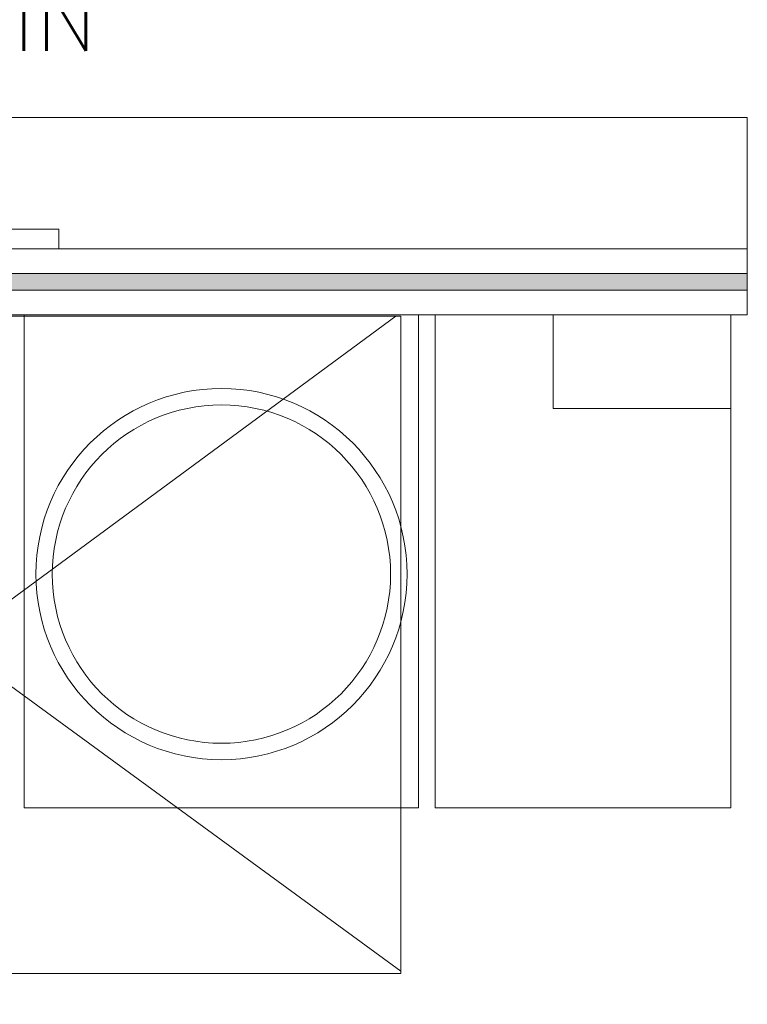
# Model space of a CAD drawing. Header units: millimetres. Extents: x -345 to 61579, y -14684 to 14471.
# Tile 15 of 27: x 8698 to 9805, y 1921 to 3419. Entities that reach past the tile are written whole.
import ezdxf
from ezdxf.enums import TextEntityAlignment as Align

# ---------------------------------------------------------------- set-up
doc = ezdxf.new("R2010")
doc.units = ezdxf.units.MM
doc.header["$MEASUREMENT"] = 0
doc.layers.get('0').update_dxf_attribs({"lineweight": 5})
doc.layers.add('GREY SCALE', color=9, linetype='Continuous', lineweight=5, true_color=0x808080)
doc.layers.add('PLUMBING-DW-TR-LVL-TAG', color=7, linetype='Continuous')
doc.layers.add('TAG', color=7, linetype='Continuous')
doc.styles.add('Oswald Light', font='txt')
doc.styles.add('ROMANS-100', font='romans.shx')
doc.styles.get("Standard").update_dxf_attribs({"font": 'romans.shx'})
doc.dimstyles.new('CLOSSED FILLED-ROMANS-100', dxfattribs={"dimtxt": 100, "dimasz": 100, "dimexe": 50, "dimexo": 50, "dimgap": 50, "dimtad": 1, "dimdec": 0, "dimzin": 0, "dimdsep": 46, "dimtxsty": 'ROMANS-100', "dimcen": 0.09, "dimclrd": 256, "dimclre": 256, "dimclrt": 256, "dimadec": 0, "dimazin": 0, "dimtfac": 1, "dimtdec": 0, "dimtofl": 0, "dimtmove": 0, "dimatfit": 3, "dimfxl": 1, "dimtolj": 1, "dimtzin": 0, "dimarcsym": 0})
doc.dimstyles.new('MDS-50', dxfattribs={"dimtxt": 100, "dimasz": 100, "dimexe": 50, "dimexo": 50, "dimgap": 25, "dimtad": 1, "dimdec": 0, "dimtxsty": 'Oswald Light', "dimcen": 0, "dimdle": 1.5875, "dimazin": 0, "dimtfac": 1, "dimtdec": 0, "dimtix": 1, "dimtmove": 0, "dimatfit": 0, "dimfxl": 1, "dimfrac": 2, "dimtolj": 1, "dimarcsym": 0})

# ---------------------------------------------------------------- blocks, each defined once
blk = doc.blocks.new('PLUM-DW-WD-TAG')
at = {"layer": 'PLUMBING-DW-TR-LVL-TAG'}
blk.add_lwpolyline([(112.5, 112.5), (1687.5, 112.5, -0.414214), (1800, 0, -0.414214), (1687.5, -112.5), (112.5, -112.5, -0.414214), (0, 0), (0, 0, -0.414214)], format="xyb", close=True, dxfattribs=at)
at = {"layer": 'PLUMBING-DW-TR-LVL-TAG', "char_height": 100, "attachment_point": 4}
for s, width, insert in [('{\\Fromans|c0;@}', 115.286, (112.5, 0)), ('{\\Fromans|c0;MM AFFL}', 662.905, (912.5, 0)), ('{\\Fromans|c0;MM %%C WALL DRAIN}', 1987.152, (300, -300))]:
    blk.add_mtext_dynamic_manual_height_columns(s, width=width, gutter_width=3324.7, heights=[0], dxfattribs=dict(at, insert=insert))
at = {"layer": 'PLUMBING-DW-TR-LVL-TAG', "style": 'ROMANS-100'}
for tag, p in [('PLUM-DR-EQP', (0, 300)), ('PLUM-DR-PSIZE', (0, -300))]:
    blk.add_attdef(tag, text='', height=100, dxfattribs=at).set_placement(p, align=Align.MIDDLE_LEFT)
blk.add_attdef('PLUM-PIPE-LVL', text='', height=100, dxfattribs=at).set_placement((512.5, 0), align=Align.MIDDLE_CENTER)
blk = doc.blocks.new('FLOOR PLAN')
at = {"layer": 'GREY SCALE'}
h = blk.add_hatch(color=256, dxfattribs=at)
h.dxf.hatch_style = 1
h.paths.add_polyline_path([(5890, 3682.5), (4190, 3682.5), (4190, 3657.5), (5890, 3657.5)])
h.paths.add_polyline_path([(8065, 3032.5), (6190, 3032.5), (6190, 3007.5), (8065, 3007.5), (9805, 3007.5), (9805, 3032.5)])
for p, q in [((9805, 3270), (6135, 3270)), ((9805, 2970), (9805, 3270)), ((8007.5, 3100), (8757.5, 3100)), ((8757.5, 3100), (8757.5, 3070)), ((9805, 3070), (6190, 3070)), ((8757.5, 3070), (8007.5, 3070)), ((9805, 3032.5), (8065, 3032.5)), ((9805, 3007.5), (9805, 3032.5)), ((8065, 3007.5), (9805, 3007.5)), ((5835, 2970), (9805, 2970)), ((9805, 2970), (6090, 2970)), ((7913, 2968), (9278, 2968)), ((9270.2, 2968), (7913, 1968)), ((7913, 2968), (9278, 1971.6)), ((8705.1, 2970), (9305, 2970)), ((8705.1, 2220), (8705.1, 2970)), ((9278, 2968), (9278, 1968)), ((9305, 2970), (9305, 2220)), ((9330, 2220), (9330, 2970)), ((9330, 2970), (9780, 2970)), ((9509.6, 2970), (9780, 2970)), ((9509.6, 2827.3), (9509.6, 2970)), ((9780, 2970), (9780, 2220)), ((9780, 2970), (9780, 2827.3)), ((9780, 2827.3), (9509.6, 2827.3)), ((9305, 2220), (8705.1, 2220)), ((9780, 2220), (9330, 2220)), ((9278, 1968), (7913, 1968))]:
    blk.add_line(p, q, dxfattribs=at)
for radius in [282.3, 257.3]:
    blk.add_circle((9005, 2575.4), radius, dxfattribs=at)

msp = doc.modelspace()

# ---------------------------------------------------------------- block references
at = {"layer": 'GREY SCALE'}
msp.add_blockref('FLOOR PLAN', (0, 0), dxfattribs=at)
at = {"layer": 'PLUMBING-DW-TR-LVL-TAG'}
msp.add_blockref('PLUM-DW-WD-TAG', (7307.2, 3721.3), dxfattribs=at).add_auto_attribs({'PLUM-PIPE-LVL': '250', 'PLUM-DR-PSIZE': '40', 'PLUM-DR-EQP': 'DEEP SINK'})

# ---------------------------------------------------------------- leaders
msp.add_leader([(9856.9, 1120), (9856.9, 3721.3), (9107.2, 3721.3)], dimstyle='MDS-50', override={"dimasz": 150, "dimtad": 0})
at = {"layer": 'TAG'}
msp.add_leader([(8650.4, 1510), (8650.4, 2070.5), (8287, 2070.5)], dimstyle='CLOSSED FILLED-ROMANS-100', override={"dimasz": 150, "dimtad": 0, "dimldrblk": 'DotBlank'}, dxfattribs=at)

doc.saveas('drawing.dxf')
